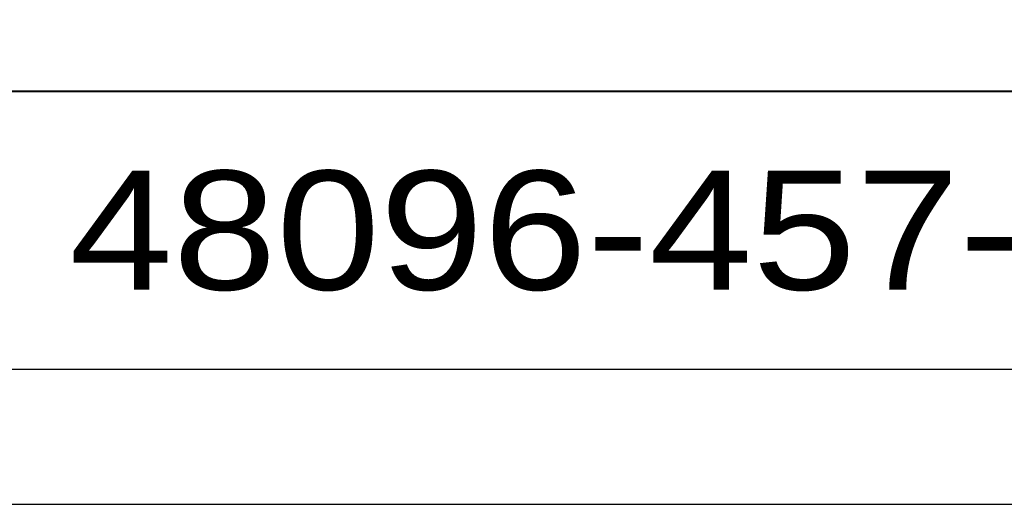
# Model space of a CAD drawing. Extents: x 0 to 17, y 0 to 11.
# Tile 6 of 29: x 14.621 to 15.915, y 0 to 0.637. Entities that reach past the tile are written whole.
import ezdxf
from ezdxf.enums import TextEntityAlignment as Align

# ---------------------------------------------------------------- set-up
doc = ezdxf.new("R2010")
doc.units = 0
doc.header["$LTSCALE"] = 0.935
doc.layers.get('0').update_dxf_attribs({"linetype": 'CONTINUOUS'})
doc.styles.add('TEXTSTYLE_2', font='txt', dxfattribs={"width": 0.8})

msp = doc.modelspace()

# ---------------------------------------------------------------- linework, layer by layer
at = {"color": 4, "linetype": 'CONTINUOUS'}
for p, q in [((13.6468790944, 0.5425073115), (16.2718790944, 0.5425073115)), ((13.6469527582, 0.5431899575), (16.7621628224, 0.5431899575)), ((13.6468790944, 0.1775073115), (16.2718790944, 0.1775073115))]:
    msp.add_line(p, q, dxfattribs=at)
at = {"color": 7, "linetype": 'CONTINUOUS'}
msp.add_line((0, 0), (17, 0), dxfattribs=at)
at = {"color": 4, "linetype": 'CONTINUOUS'}
msp.add_open_spline([(0.2175, 10.8), (0.2175006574, 10.8000004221), (0.2175042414, 10.7999998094), (0.2175090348, 10.8000001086), (0.2175185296, 10.7999999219), (0.2175315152, 10.8000000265), (0.2175473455, 10.7999999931), (0.2175683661, 10.800000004), (0.2175946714, 10.7999999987), (0.2176367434, 10.8000000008), (0.217689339, 10.7999999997), (0.2177524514, 10.8000000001), (0.2178155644, 10.8), (0.2178997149, 10.8), (0.218004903, 10.8), (0.2181311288, 10.8), (0.2182994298, 10.8), (0.2185098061, 10.8), (0.2187622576, 10.8), (0.2190147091, 10.8), (0.2192671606, 10.8), (0.2196037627, 10.8), (0.2200245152, 10.8), (0.2205294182, 10.8), (0.2210343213, 10.8), (0.2217075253, 10.8), (0.2225490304, 10.8), (0.2235588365, 10.8), (0.2245686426, 10.8), (0.2255784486, 10.8), (0.2265882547, 10.8), (0.2279346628, 10.8), (0.229617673, 10.8), (0.2316372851, 10.8), (0.2336568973, 10.8), (0.2356765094, 10.8), (0.2376961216, 10.8), (0.2397157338, 10.8), (0.24240855, 10.8), (0.2457745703, 10.8), (0.2498137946, 10.8), (0.2538530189, 10.8), (0.2578922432, 10.8), (0.2619314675, 10.8), (0.2673171, 10.8), (0.2740491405, 10.8), (0.2821275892, 10.8), (0.2902060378, 10.8), (0.2982844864, 10.8), (0.3063629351, 10.8), (0.3144413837, 10.8), (0.3225198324, 10.8), (0.3332910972, 10.8), (0.3467551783, 10.8), (0.3629120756, 10.8), (0.3790689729, 10.8), (0.3952258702, 10.8), (0.4113827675, 10.8), (0.4275396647, 10.8), (0.4490821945, 10.8), (0.4760103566, 10.8), (0.5083241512, 10.8), (0.5406379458, 10.8), (0.5729517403, 10.8), (0.6052655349, 10.8), (0.6375793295, 10.8), (0.6698931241, 10.8), (0.7022069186, 10.8), (0.7452919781, 10.8), (0.7991483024, 10.8), (0.8637758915, 10.8), (0.9284034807, 10.8), (0.9930310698, 10.8), (1.057658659, 10.8), (1.1222862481, 10.8), (1.1869138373, 10.8), (1.2730839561, 10.8), (1.3807966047, 10.8), (1.510051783, 10.8), (1.6393069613, 10.8), (1.7685621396, 10.8), (1.8978173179, 10.8), (2.0270724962, 10.8), (2.1563276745, 10.8), (2.2855828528, 10.8), (2.4148380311, 10.8), (2.5871782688, 10.8), (2.802603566, 10.8), (3.0611139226, 10.8), (3.3196242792, 10.8), (3.5781346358, 10.8), (3.8366449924, 10.8), (4.095155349, 10.8), (4.3536657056, 10.8), (4.6121760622, 10.8), (4.9568565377, 10.8), (5.387707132, 10.8), (5.9047278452, 10.8), (6.4217485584, 10.8), (6.9387692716, 10.8), (7.4557899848, 10.8), (7.972810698, 10.8), (8.4898314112, 10.8), (9.0068521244, 10.8), (9.5238728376, 10.8), (10.0408935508, 10.8), (10.557914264, 10.8), (11.0749349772, 10.8), (11.5919556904, 10.8), (12.0228062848, 10.8), (12.3674867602, 10.8), (12.6259971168, 10.8), (12.8845074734, 10.8), (13.14301783, 10.8), (13.4015281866, 10.8), (13.6600385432, 10.8), (13.9185488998, 10.8), (14.1770592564, 10.8), (14.3924845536, 10.8), (14.5648247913, 10.8), (14.6940799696, 10.8), (14.8233351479, 10.8), (14.9525903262, 10.8), (15.0818455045, 10.8), (15.2111006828, 10.8), (15.3403558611, 10.8), (15.4696110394, 10.8), (15.5988662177, 10.8), (15.7065788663, 10.8), (15.7927489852, 10.8), (15.8573765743, 10.8), (15.9220041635, 10.8), (15.9866317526, 10.8), (16.0512593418, 10.8), (16.1158869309, 10.8), (16.1805145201, 10.8), (16.2343708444, 10.8), (16.2774559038, 10.8), (16.3097696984, 10.8), (16.342083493, 10.8), (16.3743972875, 10.8), (16.4067110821, 10.8), (16.4390248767, 10.8), (16.4713386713, 10.8), (16.5036524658, 10.8), (16.530580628, 10.8), (16.5521231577, 10.8), (16.568280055, 10.8), (16.5844369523, 10.8), (16.6005938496, 10.8), (16.6167507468, 10.8), (16.6329076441, 10.8), (16.6463717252, 10.8), (16.6571429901, 10.8), (16.6652214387, 10.8), (16.6732998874, 10.8), (16.681378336, 10.8), (16.6894567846, 10.8), (16.6975352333, 10.8), (16.7056136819, 10.8), (16.7123457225, 10.8), (16.7177313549, 10.8), (16.7217705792, 10.8), (16.7258098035, 10.8), (16.7298490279, 10.8), (16.7338882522, 10.8), (16.7372542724, 10.8), (16.7399470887, 10.8), (16.7419667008, 10.8), (16.743986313, 10.8), (16.7460059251, 10.8), (16.7480255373, 10.8), (16.7500451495, 10.8), (16.7517281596, 10.8), (16.7530745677, 10.8), (16.7540843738, 10.8), (16.7550941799, 10.8), (16.7561039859, 10.8), (16.757113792, 10.8), (16.7579552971, 10.8), (16.7586285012, 10.8), (16.7591334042, 10.8), (16.7596383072, 10.8), (16.7600590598, 10.8), (16.7603956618, 10.8), (16.7606481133, 10.8), (16.7609005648, 10.8), (16.7611530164, 10.8), (16.7613633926, 10.8), (16.7615316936, 10.8), (16.7616579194, 10.8), (16.7617631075, 10.8), (16.761847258, 10.8), (16.761910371, 10.8000000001), (16.7619734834, 10.7999999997), (16.7620260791, 10.8000000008), (16.762068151, 10.7999999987), (16.7620944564, 10.800000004), (16.762115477, 10.7999999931), (16.7621313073, 10.8000000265), (16.7621442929, 10.7999999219), (16.7621537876, 10.8000001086), (16.7621585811, 10.7999998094), (16.762163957, 10.8000007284), (16.7621625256, 10.7999972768), (16.7621629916, 10.7999941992), (16.7621627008, 10.799988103), (16.7621628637, 10.7999797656), (16.7621628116, 10.7999696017), (16.7621628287, 10.7999561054), (16.7621628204, 10.7999392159), (16.7621628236, 10.7999122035), (16.762162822, 10.7998784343), (16.7621628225, 10.7998379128), (16.7621628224, 10.7997973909), (16.7621628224, 10.7997433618), (16.7621628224, 10.7996758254), (16.7621628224, 10.7995947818), (16.7621628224, 10.7994867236), (16.7621628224, 10.7993516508), (16.7621628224, 10.7991895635), (16.7621628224, 10.7990274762), (16.7621628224, 10.7988653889), (16.7621628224, 10.7986492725), (16.7621628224, 10.798379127), (16.7621628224, 10.7980549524), (16.7621628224, 10.7977307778), (16.7621628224, 10.797298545), (16.7621628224, 10.796758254), (16.7621628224, 10.7961099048), (16.7621628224, 10.7954615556), (16.7621628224, 10.7948132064), (16.7621628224, 10.7941648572), (16.7621628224, 10.7933003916), (16.7621628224, 10.7922198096), (16.7621628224, 10.7909231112), (16.7621628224, 10.7896264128), (16.7621628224, 10.7883297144), (16.7621628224, 10.787033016), (16.7621628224, 10.7857363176), (16.7621628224, 10.7840073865), (16.7621628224, 10.7818462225), (16.7621628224, 10.7792528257), (16.7621628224, 10.7766594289), (16.7621628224, 10.7740660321), (16.7621628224, 10.7714726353), (16.7621628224, 10.7680147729), (16.7621628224, 10.7636924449), (16.7621628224, 10.7585056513), (16.7621628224, 10.7533188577), (16.7621628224, 10.7481320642), (16.7621628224, 10.7429452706), (16.7621628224, 10.737758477), (16.7621628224, 10.7325716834), (16.7621628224, 10.7256559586), (16.7621628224, 10.7170113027), (16.7621628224, 10.7066377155), (16.7621628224, 10.6962641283), (16.7621628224, 10.6858905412), (16.7621628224, 10.675516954), (16.7621628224, 10.6651433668), (16.7621628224, 10.6513119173), (16.7621628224, 10.6340226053), (16.7621628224, 10.613275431), (16.7621628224, 10.5925282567), (16.7621628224, 10.5717810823), (16.7621628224, 10.551033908), (16.7621628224, 10.5302867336), (16.7621628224, 10.5095395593), (16.7621628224, 10.488792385), (16.7621628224, 10.4611294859), (16.7621628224, 10.426550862), (16.7621628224, 10.3850565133), (16.7621628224, 10.3435621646), (16.7621628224, 10.302067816), (16.7621628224, 10.2605734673), (16.7621628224, 10.2190791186), (16.7621628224, 10.17758477), (16.7621628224, 10.1222589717), (16.7621628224, 10.0531017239), (16.7621628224, 9.9701130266), (16.7621628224, 9.8871243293), (16.7621628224, 9.8041356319), (16.7621628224, 9.7211469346), (16.7621628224, 9.6381582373), (16.7621628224, 9.5551695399), (16.7621628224, 9.4721808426), (16.7621628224, 9.3891921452), (16.7621628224, 9.2785405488), (16.7621628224, 9.1402260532), (16.7621628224, 8.9742486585), (16.7621628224, 8.8082712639), (16.7621628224, 8.6422938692), (16.7621628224, 8.4763164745), (16.7621628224, 8.3103390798), (16.7621628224, 8.1443616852), (16.7621628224, 7.9783842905), (16.7621628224, 7.7570810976), (16.7621628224, 7.4804521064), (16.7621628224, 7.1484973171), (16.7621628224, 6.8165425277), (16.7621628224, 6.4845877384), (16.7621628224, 6.152632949), (16.7621628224, 5.8206781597), (16.7621628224, 5.4887233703), (16.7621628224, 5.156768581), (16.7621628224, 4.8248137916), (16.7621628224, 4.4928590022), (16.7621628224, 4.1609042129), (16.7621628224, 3.8289494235), (16.7621628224, 3.4969946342), (16.7621628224, 3.220365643), (16.7621628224, 2.9990624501), (16.7621628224, 2.8330850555), (16.7621628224, 2.6671076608), (16.7621628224, 2.5011302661), (16.7621628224, 2.3351528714), (16.7621628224, 2.1691754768), (16.7621628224, 2.0031980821), (16.7621628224, 1.8372206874), (16.7621628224, 1.6989061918), (16.7621628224, 1.5882545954), (16.7621628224, 1.505265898), (16.7621628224, 1.4222772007), (16.7621628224, 1.3392885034), (16.7621628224, 1.256299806), (16.7621628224, 1.1733111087), (16.7621628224, 1.0903224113), (16.7621628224, 1.007333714), (16.7621628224, 0.9243450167), (16.7621628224, 0.8551877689), (16.7621628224, 0.7998619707), (16.7621628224, 0.758367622), (16.7621628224, 0.7168732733), (16.7621628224, 0.6753789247), (16.7621628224, 0.633884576), (16.7621628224, 0.5923902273), (16.7621628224, 0.5508958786), (16.7621628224, 0.5163172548), (16.7621628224, 0.4886543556), (16.7621628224, 0.4679071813), (16.7621628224, 0.447160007), (16.7621628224, 0.4264128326), (16.7621628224, 0.4056656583), (16.7621628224, 0.384918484), (16.7621628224, 0.3641713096), (16.7621628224, 0.3434241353), (16.7621628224, 0.3261348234), (16.7621628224, 0.3123033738), (16.7621628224, 0.3019297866), (16.7621628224, 0.2915561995), (16.7621628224, 0.2811826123), (16.7621628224, 0.2708090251), (16.7621628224, 0.260435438), (16.7621628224, 0.251790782), (16.7621628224, 0.2448750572), (16.7621628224, 0.2396882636), (16.7621628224, 0.23450147), (16.7621628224, 0.2293146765), (16.7621628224, 0.2241278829), (16.7621628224, 0.2189410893), (16.7621628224, 0.2137542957), (16.7621628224, 0.2094319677), (16.7621628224, 0.2059741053), (16.7621628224, 0.2033807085), (16.7621628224, 0.2007873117), (16.7621628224, 0.198193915), (16.7621628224, 0.1956005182), (16.7621628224, 0.1934393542), (16.7621628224, 0.191710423), (16.7621628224, 0.1904137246), (16.7621628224, 0.1891170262), (16.7621628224, 0.1878203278), (16.7621628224, 0.1865236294), (16.7621628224, 0.185226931), (16.7621628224, 0.184146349), (16.7621628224, 0.1832818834), (16.7621628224, 0.1826335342), (16.7621628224, 0.181985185), (16.7621628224, 0.1813368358), (16.7621628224, 0.1806884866), (16.7621628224, 0.1801481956), (16.7621628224, 0.1797159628), (16.7621628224, 0.1793917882), (16.7621628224, 0.1790676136), (16.7621628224, 0.1787974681), (16.7621628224, 0.1785813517), (16.7621628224, 0.1784192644), (16.7621628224, 0.1782571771), (16.7621628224, 0.1780950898), (16.7621628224, 0.1779600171), (16.7621628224, 0.1778519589), (16.7621628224, 0.1777709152), (16.7621628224, 0.1777033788), (16.7621628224, 0.1776493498), (16.7621628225, 0.1776088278), (16.762162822, 0.1775683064), (16.7621628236, 0.1775345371), (16.7621628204, 0.1775075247), (16.7621628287, 0.1774906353), (16.7621628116, 0.1774771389), (16.7621628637, 0.177466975), (16.7621627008, 0.1774586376), (16.7621629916, 0.1774525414), (16.7621625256, 0.1774494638), (16.762163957, 0.1774460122), (16.7621585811, 0.1774469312), (16.7621537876, 0.177446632), (16.7621442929, 0.1774468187), (16.7621313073, 0.1774467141), (16.762115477, 0.1774467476), (16.7620944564, 0.1774467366), (16.762068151, 0.1774467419), (16.7620260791, 0.1774467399), (16.7619734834, 0.1774467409), (16.761910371, 0.1774467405), (16.761847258, 0.1774467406), (16.7617631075, 0.1774467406), (16.7616579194, 0.1774467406), (16.7615316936, 0.1774467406), (16.7613633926, 0.1774467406), (16.7611530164, 0.1774467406), (16.7609005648, 0.1774467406), (16.7606481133, 0.1774467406), (16.7603956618, 0.1774467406), (16.7600590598, 0.1774467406), (16.7596383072, 0.1774467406), (16.7591334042, 0.1774467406), (16.7586285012, 0.1774467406), (16.7579552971, 0.1774467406), (16.757113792, 0.1774467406), (16.7561039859, 0.1774467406), (16.7550941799, 0.1774467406), (16.7540843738, 0.1774467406), (16.7530745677, 0.1774467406), (16.7517281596, 0.1774467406), (16.7500451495, 0.1774467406), (16.7480255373, 0.1774467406), (16.7460059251, 0.1774467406), (16.743986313, 0.1774467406), (16.7419667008, 0.1774467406), (16.7399470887, 0.1774467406), (16.7372542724, 0.1774467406), (16.7338882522, 0.1774467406), (16.7298490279, 0.1774467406), (16.7258098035, 0.1774467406), (16.7217705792, 0.1774467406), (16.7177313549, 0.1774467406), (16.7123457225, 0.1774467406), (16.7056136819, 0.1774467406), (16.6975352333, 0.1774467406), (16.6894567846, 0.1774467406), (16.681378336, 0.1774467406), (16.6732998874, 0.1774467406), (16.6652214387, 0.1774467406), (16.6571429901, 0.1774467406), (16.6463717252, 0.1774467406), (16.6329076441, 0.1774467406), (16.6167507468, 0.1774467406), (16.6005938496, 0.1774467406), (16.5844369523, 0.1774467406), (16.568280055, 0.1774467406), (16.5521231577, 0.1774467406), (16.530580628, 0.1774467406), (16.5036524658, 0.1774467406), (16.4713386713, 0.1774467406), (16.4390248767, 0.1774467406), (16.4067110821, 0.1774467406), (16.3743972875, 0.1774467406), (16.342083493, 0.1774467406), (16.3097696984, 0.1774467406), (16.2774559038, 0.1774467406), (16.2343708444, 0.1774467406), (16.1805145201, 0.1774467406), (16.1158869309, 0.1774467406), (16.0512593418, 0.1774467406), (15.9866317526, 0.1774467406), (15.9220041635, 0.1774467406), (15.8573765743, 0.1774467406), (15.7927489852, 0.1774467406), (15.7065788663, 0.1774467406), (15.5988662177, 0.1774467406), (15.4696110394, 0.1774467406), (15.3403558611, 0.1774467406), (15.2111006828, 0.1774467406), (15.0818455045, 0.1774467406), (14.9525903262, 0.1774467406), (14.8233351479, 0.1774467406), (14.6940799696, 0.1774467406), (14.5648247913, 0.1774467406), (14.3924845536, 0.1774467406), (14.1770592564, 0.1774467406), (13.9185488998, 0.1774467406), (13.6600385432, 0.1774467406), (13.4015281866, 0.1774467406), (13.14301783, 0.1774467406), (12.8845074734, 0.1774467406), (12.6259971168, 0.1774467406), (12.3674867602, 0.1774467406), (12.0228062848, 0.1774467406), (11.5919556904, 0.1774467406), (11.0749349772, 0.1774467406), (10.557914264, 0.1774467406), (10.0408935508, 0.1774467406), (9.5238728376, 0.1774467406), (9.0068521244, 0.1774467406), (8.4898314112, 0.1774467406), (7.972810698, 0.1774467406), (7.4557899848, 0.1774467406), (6.9387692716, 0.1774467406), (6.4217485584, 0.1774467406), (5.9047278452, 0.1774467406), (5.387707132, 0.1774467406), (4.9568565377, 0.1774467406), (4.6121760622, 0.1774467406), (4.3536657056, 0.1774467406), (4.095155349, 0.1774467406), (3.8366449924, 0.1774467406), (3.5781346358, 0.1774467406), (3.3196242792, 0.1774467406), (3.0611139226, 0.1774467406), (2.802603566, 0.1774467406), (2.5871782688, 0.1774467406), (2.4148380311, 0.1774467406), (2.2855828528, 0.1774467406), (2.1563276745, 0.1774467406), (2.0270724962, 0.1774467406), (1.8978173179, 0.1774467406), (1.7685621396, 0.1774467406), (1.6393069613, 0.1774467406), (1.510051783, 0.1774467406), (1.3807966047, 0.1774467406), (1.2730839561, 0.1774467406), (1.1869138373, 0.1774467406), (1.1222862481, 0.1774467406), (1.057658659, 0.1774467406), (0.9930310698, 0.1774467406), (0.9284034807, 0.1774467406), (0.8637758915, 0.1774467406), (0.7991483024, 0.1774467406), (0.7452919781, 0.1774467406), (0.7022069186, 0.1774467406), (0.6698931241, 0.1774467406), (0.6375793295, 0.1774467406), (0.6052655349, 0.1774467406), (0.5729517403, 0.1774467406), (0.5406379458, 0.1774467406), (0.5083241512, 0.1774467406), (0.4760103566, 0.1774467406), (0.4490821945, 0.1774467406), (0.4275396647, 0.1774467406), (0.4113827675, 0.1774467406), (0.3952258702, 0.1774467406), (0.3790689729, 0.1774467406), (0.3629120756, 0.1774467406), (0.3467551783, 0.1774467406), (0.3332910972, 0.1774467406), (0.3225198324, 0.1774467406), (0.3144413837, 0.1774467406), (0.3063629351, 0.1774467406), (0.2982844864, 0.1774467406), (0.2902060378, 0.1774467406), (0.2821275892, 0.1774467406), (0.2740491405, 0.1774467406), (0.2673171, 0.1774467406), (0.2619314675, 0.1774467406), (0.2578922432, 0.1774467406), (0.2538530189, 0.1774467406), (0.2498137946, 0.1774467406), (0.2457745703, 0.1774467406), (0.24240855, 0.1774467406), (0.2397157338, 0.1774467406), (0.2376961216, 0.1774467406), (0.2356765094, 0.1774467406), (0.2336568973, 0.1774467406), (0.2316372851, 0.1774467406), (0.229617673, 0.1774467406), (0.2279346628, 0.1774467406), (0.2265882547, 0.1774467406), (0.2255784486, 0.1774467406), (0.2245686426, 0.1774467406), (0.2235588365, 0.1774467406), (0.2225490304, 0.1774467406), (0.2217075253, 0.1774467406), (0.2210343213, 0.1774467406), (0.2205294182, 0.1774467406), (0.2200245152, 0.1774467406), (0.2196037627, 0.1774467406), (0.2192671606, 0.1774467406), (0.2190147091, 0.1774467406), (0.2187622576, 0.1774467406), (0.2185098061, 0.1774467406), (0.2182994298, 0.1774467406), (0.2181311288, 0.1774467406), (0.218004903, 0.1774467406), (0.2178997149, 0.1774467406), (0.2178155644, 0.1774467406), (0.2177524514, 0.1774467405), (0.217689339, 0.1774467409), (0.2176367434, 0.1774467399), (0.2175946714, 0.1774467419), (0.2175683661, 0.1774467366), (0.2175473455, 0.1774467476), (0.2175315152, 0.1774467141), (0.2175185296, 0.1774468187), (0.2175090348, 0.177446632), (0.2175042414, 0.1774469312), (0.2174988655, 0.1774460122), (0.2175002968, 0.1774494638), (0.2174998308, 0.1774525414), (0.2175001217, 0.1774586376), (0.2174999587, 0.177466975), (0.2175000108, 0.1774771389), (0.2174999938, 0.1774906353), (0.2175000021, 0.1775075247), (0.2174999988, 0.1775345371), (0.2175000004, 0.1775683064), (0.2174999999, 0.1776088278), (0.2175, 0.1776493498), (0.2175, 0.1777033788), (0.2175, 0.1777709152), (0.2175, 0.1778519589), (0.2175, 0.1779600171), (0.2175, 0.1780950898), (0.2175, 0.1782571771), (0.2175, 0.1784192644), (0.2175, 0.1785813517), (0.2175, 0.1787974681), (0.2175, 0.1790676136), (0.2175, 0.1793917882), (0.2175, 0.1797159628), (0.2175, 0.1801481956), (0.2175, 0.1806884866), (0.2175, 0.1813368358), (0.2175, 0.181985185), (0.2175, 0.1826335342), (0.2175, 0.1832818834), (0.2175, 0.184146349), (0.2175, 0.185226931), (0.2175, 0.1865236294), (0.2175, 0.1878203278), (0.2175, 0.1891170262), (0.2175, 0.1904137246), (0.2175, 0.191710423), (0.2175, 0.1934393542), (0.2175, 0.1956005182), (0.2175, 0.198193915), (0.2175, 0.2007873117), (0.2175, 0.2033807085), (0.2175, 0.2059741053), (0.2175, 0.2094319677), (0.2175, 0.2137542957), (0.2175, 0.2189410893), (0.2175, 0.2241278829), (0.2175, 0.2293146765), (0.2175, 0.23450147), (0.2175, 0.2396882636), (0.2175, 0.2448750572), (0.2175, 0.251790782), (0.2175, 0.260435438), (0.2175, 0.2708090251), (0.2175, 0.2811826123), (0.2175, 0.2915561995), (0.2175, 0.3019297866), (0.2175, 0.3123033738), (0.2175, 0.3261348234), (0.2175, 0.3434241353), (0.2175, 0.3641713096), (0.2175, 0.384918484), (0.2175, 0.4056656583), (0.2175, 0.4264128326), (0.2175, 0.447160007), (0.2175, 0.4679071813), (0.2175, 0.4886543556), (0.2175, 0.5163172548), (0.2175, 0.5508958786), (0.2175, 0.5923902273), (0.2175, 0.633884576), (0.2175, 0.6753789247), (0.2175, 0.7168732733), (0.2175, 0.758367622), (0.2175, 0.7998619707), (0.2175, 0.8551877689), (0.2175, 0.9243450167), (0.2175, 1.007333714), (0.2175, 1.0903224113), (0.2175, 1.1733111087), (0.2175, 1.256299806), (0.2175, 1.3392885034), (0.2175, 1.4222772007), (0.2175, 1.505265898), (0.2175, 1.5882545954), (0.2175, 1.6989061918), (0.2175, 1.8372206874), (0.2175, 2.0031980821), (0.2175, 2.1691754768), (0.2175, 2.3351528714), (0.2175, 2.5011302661), (0.2175, 2.6671076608), (0.2175, 2.8330850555), (0.2175, 2.9990624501), (0.2175, 3.220365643), (0.2175, 3.4969946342), (0.2175, 3.8289494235), (0.2175, 4.1609042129), (0.2175, 4.4928590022), (0.2175, 4.8248137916), (0.2175, 5.156768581), (0.2175, 5.4887233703), (0.2175, 5.8206781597), (0.2175, 6.152632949), (0.2175, 6.4845877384), (0.2175, 6.8165425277), (0.2175, 7.1484973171), (0.2175, 7.4804521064), (0.2175, 7.7570810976), (0.2175, 7.9783842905), (0.2175, 8.1443616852), (0.2175, 8.3103390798), (0.2175, 8.4763164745), (0.2175, 8.6422938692), (0.2175, 8.8082712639), (0.2175, 8.9742486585), (0.2175, 9.1402260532), (0.2175, 9.2785405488), (0.2175, 9.3891921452), (0.2175, 9.4721808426), (0.2175, 9.5551695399), (0.2175, 9.6381582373), (0.2175, 9.7211469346), (0.2175, 9.8041356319), (0.2175, 9.8871243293), (0.2175, 9.9701130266), (0.2175, 10.0531017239), (0.2175, 10.1222589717), (0.2175, 10.17758477), (0.2175, 10.2190791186), (0.2175, 10.2605734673), (0.2175, 10.302067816), (0.2175, 10.3435621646), (0.2175, 10.3850565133), (0.2175, 10.426550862), (0.2175, 10.4611294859), (0.2175, 10.488792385), (0.2175, 10.5095395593), (0.2175, 10.5302867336), (0.2175, 10.551033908), (0.2175, 10.5717810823), (0.2175, 10.5925282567), (0.2175, 10.613275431), (0.2175, 10.6340226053), (0.2175, 10.6513119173), (0.2175, 10.6651433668), (0.2175, 10.675516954), (0.2175, 10.6858905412), (0.2175, 10.6962641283), (0.2175, 10.7066377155), (0.2175, 10.7170113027), (0.2175, 10.7256559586), (0.2175, 10.7325716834), (0.2175, 10.737758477), (0.2175, 10.7429452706), (0.2175, 10.7481320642), (0.2175, 10.7533188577), (0.2175, 10.7585056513), (0.2175, 10.7636924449), (0.2175, 10.7680147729), (0.2175, 10.7714726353), (0.2175, 10.7740660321), (0.2175, 10.7766594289), (0.2175, 10.7792528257), (0.2175, 10.7818462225), (0.2175, 10.7840073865), (0.2175, 10.7857363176), (0.2175, 10.787033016), (0.2175, 10.7883297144), (0.2175, 10.7896264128), (0.2175, 10.7909231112), (0.2175, 10.7922198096), (0.2175, 10.7933003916), (0.2175, 10.7941648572), (0.2175, 10.7948132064), (0.2175, 10.7954615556), (0.2175, 10.7961099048), (0.2175, 10.796758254), (0.2175, 10.797298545), (0.2175, 10.7977307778), (0.2175, 10.7980549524), (0.2175, 10.798379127), (0.2175, 10.7986492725), (0.2175, 10.7988653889), (0.2175, 10.7990274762), (0.2175, 10.7991895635), (0.2175, 10.7993516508), (0.2175, 10.7994867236), (0.2175, 10.7995947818), (0.2175, 10.7996758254), (0.2175, 10.7997433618), (0.2175, 10.7997973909), (0.2174999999, 10.7998379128), (0.2175000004, 10.7998784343), (0.2174999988, 10.7999122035), (0.2175000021, 10.7999392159), (0.2174999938, 10.7999561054), (0.2175000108, 10.7999696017), (0.2174999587, 10.7999797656), (0.2175001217, 10.799988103), (0.2174998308, 10.7999941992), (0.2175002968, 10.7999972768), (0.2174993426, 10.7999995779), (0.2175, 10.8)], degree=3, knots=[0, 0, 0, 0, 5.96e-08, 1.192e-07, 2.384e-07, 4.768e-07, 7.153e-07, 9.537e-07, 1.4305e-06, 1.9073e-06, 2.861e-06, 3.8147e-06, 4.7684e-06, 5.722e-06, 7.6294e-06, 9.5367e-06, 1.14441e-05, 1.52588e-05, 1.90735e-05, 2.28882e-05, 2.67029e-05, 3.05176e-05, 3.8147e-05, 4.57764e-05, 5.34058e-05, 6.10352e-05, 7.62939e-05, 9.15527e-05, 0.0001068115, 0.0001220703, 0.0001373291, 0.0001525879, 0.0001831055, 0.000213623, 0.0002441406, 0.0002746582, 0.0003051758, 0.0003356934, 0.0003662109, 0.0004272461, 0.0004882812, 0.0005493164, 0.0006103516, 0.0006713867, 0.0007324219, 0.0008544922, 0.0009765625, 0.0010986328, 0.0012207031, 0.0013427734, 0.0014648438, 0.0015869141, 0.0017089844, 0.001953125, 0.0021972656, 0.0024414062, 0.0026855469, 0.0029296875, 0.0031738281, 0.0034179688, 0.00390625, 0.0043945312, 0.0048828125, 0.0053710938, 0.005859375, 0.0063476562, 0.0068359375, 0.0073242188, 0.0078125, 0.0087890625, 0.009765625, 0.0107421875, 0.01171875, 0.0126953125, 0.013671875, 0.0146484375, 0.015625, 0.017578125, 0.01953125, 0.021484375, 0.0234375, 0.025390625, 0.02734375, 0.029296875, 0.03125, 0.033203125, 0.03515625, 0.0390625, 0.04296875, 0.046875, 0.05078125, 0.0546875, 0.05859375, 0.0625, 0.06640625, 0.0703125, 0.078125, 0.0859375, 0.09375, 0.1015625, 0.109375, 0.1171875, 0.125, 0.1328125, 0.140625, 0.1484375, 0.15625, 0.1640625, 0.171875, 0.1796875, 0.18359375, 0.1875, 0.19140625, 0.1953125, 0.19921875, 0.203125, 0.20703125, 0.2109375, 0.21484375, 0.216796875, 0.21875, 0.220703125, 0.22265625, 0.224609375, 0.2265625, 0.228515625, 0.23046875, 0.232421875, 0.234375, 0.2353515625, 0.236328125, 0.2373046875, 0.23828125, 0.2392578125, 0.240234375, 0.2412109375, 0.2421875, 0.2426757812, 0.2431640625, 0.2436523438, 0.244140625, 0.2446289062, 0.2451171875, 0.2456054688, 0.24609375, 0.2465820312, 0.2468261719, 0.2470703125, 0.2473144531, 0.2475585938, 0.2478027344, 0.248046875, 0.2482910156, 0.2484130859, 0.2485351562, 0.2486572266, 0.2487792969, 0.2489013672, 0.2490234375, 0.2491455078, 0.2492675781, 0.2493286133, 0.2493896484, 0.2494506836, 0.2495117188, 0.2495727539, 0.2496337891, 0.2496643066, 0.2496948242, 0.2497253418, 0.2497558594, 0.249786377, 0.2498168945, 0.2498474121, 0.2498626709, 0.2498779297, 0.2498931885, 0.2499084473, 0.2499237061, 0.2499389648, 0.2499465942, 0.2499542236, 0.249961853, 0.2499694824, 0.2499732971, 0.2499771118, 0.2499809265, 0.2499847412, 0.2499885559, 0.2499904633, 0.2499923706, 0.249994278, 0.2499952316, 0.2499961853, 0.249997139, 0.2499980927, 0.2499985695, 0.2499990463, 0.2499992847, 0.2499995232, 0.2499997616, 0.2499998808, 0.2499999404, 0.25, 0.2500000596, 0.2500001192, 0.2500002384, 0.2500004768, 0.2500007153, 0.2500009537, 0.2500014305, 0.2500019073, 0.250002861, 0.2500038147, 0.2500047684, 0.250005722, 0.2500076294, 0.2500095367, 0.2500114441, 0.2500152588, 0.2500190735, 0.2500228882, 0.2500267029, 0.2500305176, 0.250038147, 0.2500457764, 0.2500534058, 0.2500610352, 0.2500762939, 0.2500915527, 0.2501068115, 0.2501220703, 0.2501373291, 0.2501525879, 0.2501831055, 0.250213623, 0.2502441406, 0.2502746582, 0.2503051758, 0.2503356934, 0.2503662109, 0.2504272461, 0.2504882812, 0.2505493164, 0.2506103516, 0.2506713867, 0.2507324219, 0.2508544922, 0.2509765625, 0.2510986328, 0.2512207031, 0.2513427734, 0.2514648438, 0.2515869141, 0.2517089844, 0.251953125, 0.2521972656, 0.2524414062, 0.2526855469, 0.2529296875, 0.2531738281, 0.2534179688, 0.25390625, 0.2543945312, 0.2548828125, 0.2553710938, 0.255859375, 0.2563476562, 0.2568359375, 0.2573242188, 0.2578125, 0.2587890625, 0.259765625, 0.2607421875, 0.26171875, 0.2626953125, 0.263671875, 0.2646484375, 0.265625, 0.267578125, 0.26953125, 0.271484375, 0.2734375, 0.275390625, 0.27734375, 0.279296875, 0.28125, 0.283203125, 0.28515625, 0.2890625, 0.29296875, 0.296875, 0.30078125, 0.3046875, 0.30859375, 0.3125, 0.31640625, 0.3203125, 0.328125, 0.3359375, 0.34375, 0.3515625, 0.359375, 0.3671875, 0.375, 0.3828125, 0.390625, 0.3984375, 0.40625, 0.4140625, 0.421875, 0.4296875, 0.43359375, 0.4375, 0.44140625, 0.4453125, 0.44921875, 0.453125, 0.45703125, 0.4609375, 0.46484375, 0.466796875, 0.46875, 0.470703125, 0.47265625, 0.474609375, 0.4765625, 0.478515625, 0.48046875, 0.482421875, 0.484375, 0.4853515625, 0.486328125, 0.4873046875, 0.48828125, 0.4892578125, 0.490234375, 0.4912109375, 0.4921875, 0.4926757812, 0.4931640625, 0.4936523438, 0.494140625, 0.4946289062, 0.4951171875, 0.4956054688, 0.49609375, 0.4965820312, 0.4968261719, 0.4970703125, 0.4973144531, 0.4975585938, 0.4978027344, 0.498046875, 0.4982910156, 0.4984130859, 0.4985351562, 0.4986572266, 0.4987792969, 0.4989013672, 0.4990234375, 0.4991455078, 0.4992675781, 0.4993286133, 0.4993896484, 0.4994506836, 0.4995117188, 0.4995727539, 0.4996337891, 0.4996643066, 0.4996948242, 0.4997253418, 0.4997558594, 0.499786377, 0.4998168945, 0.4998474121, 0.4998626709, 0.4998779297, 0.4998931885, 0.4999084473, 0.4999237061, 0.4999389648, 0.4999465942, 0.4999542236, 0.499961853, 0.4999694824, 0.4999732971, 0.4999771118, 0.4999809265, 0.4999847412, 0.4999885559, 0.4999904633, 0.4999923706, 0.499994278, 0.4999952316, 0.4999961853, 0.499997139, 0.4999980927, 0.4999985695, 0.4999990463, 0.4999992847, 0.4999995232, 0.4999997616, 0.4999998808, 0.4999999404, 0.5, 0.5000000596, 0.5000001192, 0.5000002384, 0.5000004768, 0.5000007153, 0.5000009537, 0.5000014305, 0.5000019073, 0.500002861, 0.5000038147, 0.5000047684, 0.500005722, 0.5000076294, 0.5000095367, 0.5000114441, 0.5000152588, 0.5000190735, 0.5000228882, 0.5000267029, 0.5000305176, 0.500038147, 0.5000457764, 0.5000534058, 0.5000610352, 0.5000762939, 0.5000915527, 0.5001068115, 0.5001220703, 0.5001373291, 0.5001525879, 0.5001831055, 0.500213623, 0.5002441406, 0.5002746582, 0.5003051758, 0.5003356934, 0.5003662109, 0.5004272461, 0.5004882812, 0.5005493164, 0.5006103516, 0.5006713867, 0.5007324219, 0.5008544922, 0.5009765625, 0.5010986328, 0.5012207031, 0.5013427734, 0.5014648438, 0.5015869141, 0.5017089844, 0.501953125, 0.5021972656, 0.5024414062, 0.5026855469, 0.5029296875, 0.5031738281, 0.5034179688, 0.50390625, 0.5043945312, 0.5048828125, 0.5053710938, 0.505859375, 0.5063476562, 0.5068359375, 0.5073242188, 0.5078125, 0.5087890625, 0.509765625, 0.5107421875, 0.51171875, 0.5126953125, 0.513671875, 0.5146484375, 0.515625, 0.517578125, 0.51953125, 0.521484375, 0.5234375, 0.525390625, 0.52734375, 0.529296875, 0.53125, 0.533203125, 0.53515625, 0.5390625, 0.54296875, 0.546875, 0.55078125, 0.5546875, 0.55859375, 0.5625, 0.56640625, 0.5703125, 0.578125, 0.5859375, 0.59375, 0.6015625, 0.609375, 0.6171875, 0.625, 0.6328125, 0.640625, 0.6484375, 0.65625, 0.6640625, 0.671875, 0.6796875, 0.68359375, 0.6875, 0.69140625, 0.6953125, 0.69921875, 0.703125, 0.70703125, 0.7109375, 0.71484375, 0.716796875, 0.71875, 0.720703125, 0.72265625, 0.724609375, 0.7265625, 0.728515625, 0.73046875, 0.732421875, 0.734375, 0.7353515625, 0.736328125, 0.7373046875, 0.73828125, 0.7392578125, 0.740234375, 0.7412109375, 0.7421875, 0.7426757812, 0.7431640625, 0.7436523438, 0.744140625, 0.7446289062, 0.7451171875, 0.7456054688, 0.74609375, 0.7465820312, 0.7468261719, 0.7470703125, 0.7473144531, 0.7475585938, 0.7478027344, 0.748046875, 0.7482910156, 0.7484130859, 0.7485351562, 0.7486572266, 0.7487792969, 0.7489013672, 0.7490234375, 0.7491455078, 0.7492675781, 0.7493286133, 0.7493896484, 0.7494506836, 0.7495117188, 0.7495727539, 0.7496337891, 0.7496643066, 0.7496948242, 0.7497253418, 0.7497558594, 0.749786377, 0.7498168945, 0.7498474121, 0.7498626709, 0.7498779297, 0.7498931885, 0.7499084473, 0.7499237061, 0.7499389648, 0.7499465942, 0.7499542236, 0.749961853, 0.7499694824, 0.7499732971, 0.7499771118, 0.7499809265, 0.7499847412, 0.7499885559, 0.7499904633, 0.7499923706, 0.749994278, 0.7499952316, 0.7499961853, 0.749997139, 0.7499980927, 0.7499985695, 0.7499990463, 0.7499992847, 0.7499995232, 0.7499997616, 0.7499998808, 0.7499999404, 0.75, 0.7500000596, 0.7500001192, 0.7500002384, 0.7500004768, 0.7500007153, 0.7500009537, 0.7500014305, 0.7500019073, 0.750002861, 0.7500038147, 0.7500047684, 0.750005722, 0.7500076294, 0.7500095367, 0.7500114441, 0.7500152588, 0.7500190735, 0.7500228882, 0.7500267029, 0.7500305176, 0.750038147, 0.7500457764, 0.7500534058, 0.7500610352, 0.7500762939, 0.7500915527, 0.7501068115, 0.7501220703, 0.7501373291, 0.7501525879, 0.7501831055, 0.750213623, 0.7502441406, 0.7502746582, 0.7503051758, 0.7503356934, 0.7503662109, 0.7504272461, 0.7504882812, 0.7505493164, 0.7506103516, 0.7506713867, 0.7507324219, 0.7508544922, 0.7509765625, 0.7510986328, 0.7512207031, 0.7513427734, 0.7514648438, 0.7515869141, 0.7517089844, 0.751953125, 0.7521972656, 0.7524414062, 0.7526855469, 0.7529296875, 0.7531738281, 0.7534179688, 0.75390625, 0.7543945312, 0.7548828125, 0.7553710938, 0.755859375, 0.7563476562, 0.7568359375, 0.7573242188, 0.7578125, 0.7587890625, 0.759765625, 0.7607421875, 0.76171875, 0.7626953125, 0.763671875, 0.7646484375, 0.765625, 0.767578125, 0.76953125, 0.771484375, 0.7734375, 0.775390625, 0.77734375, 0.779296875, 0.78125, 0.783203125, 0.78515625, 0.7890625, 0.79296875, 0.796875, 0.80078125, 0.8046875, 0.80859375, 0.8125, 0.81640625, 0.8203125, 0.828125, 0.8359375, 0.84375, 0.8515625, 0.859375, 0.8671875, 0.875, 0.8828125, 0.890625, 0.8984375, 0.90625, 0.9140625, 0.921875, 0.9296875, 0.93359375, 0.9375, 0.94140625, 0.9453125, 0.94921875, 0.953125, 0.95703125, 0.9609375, 0.96484375, 0.966796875, 0.96875, 0.970703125, 0.97265625, 0.974609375, 0.9765625, 0.978515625, 0.98046875, 0.982421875, 0.984375, 0.9853515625, 0.986328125, 0.9873046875, 0.98828125, 0.9892578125, 0.990234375, 0.9912109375, 0.9921875, 0.9926757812, 0.9931640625, 0.9936523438, 0.994140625, 0.9946289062, 0.9951171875, 0.9956054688, 0.99609375, 0.9965820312, 0.9968261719, 0.9970703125, 0.9973144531, 0.9975585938, 0.9978027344, 0.998046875, 0.9982910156, 0.9984130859, 0.9985351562, 0.9986572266, 0.9987792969, 0.9989013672, 0.9990234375, 0.9991455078, 0.9992675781, 0.9993286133, 0.9993896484, 0.9994506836, 0.9995117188, 0.9995727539, 0.9996337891, 0.9996643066, 0.9996948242, 0.9997253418, 0.9997558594, 0.999786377, 0.9998168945, 0.9998474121, 0.9998626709, 0.9998779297, 0.9998931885, 0.9999084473, 0.9999237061, 0.9999389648, 0.9999465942, 0.9999542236, 0.999961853, 0.9999694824, 0.9999732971, 0.9999771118, 0.9999809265, 0.9999847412, 0.9999885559, 0.9999904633, 0.9999923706, 0.999994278, 0.9999952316, 0.9999961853, 0.999997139, 0.9999980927, 0.9999985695, 0.9999990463, 0.9999992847, 0.9999995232, 0.9999997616, 0.9999998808, 0.9999999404, 1, 1, 1, 1], dxfattribs=at)

# ---------------------------------------------------------------- texts
at = {"color": 2, "linetype": 'CONTINUOUS', "style": 'TEXTSTYLE_2', "width": 0.8125}
msp.add_text('48096-457-01', height=0.15625, dxfattribs=at).set_placement((14.6859415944, 0.2818823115), (16.2093790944, 0.2818823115), align=Align.FIT)

doc.saveas('drawing.dxf')
